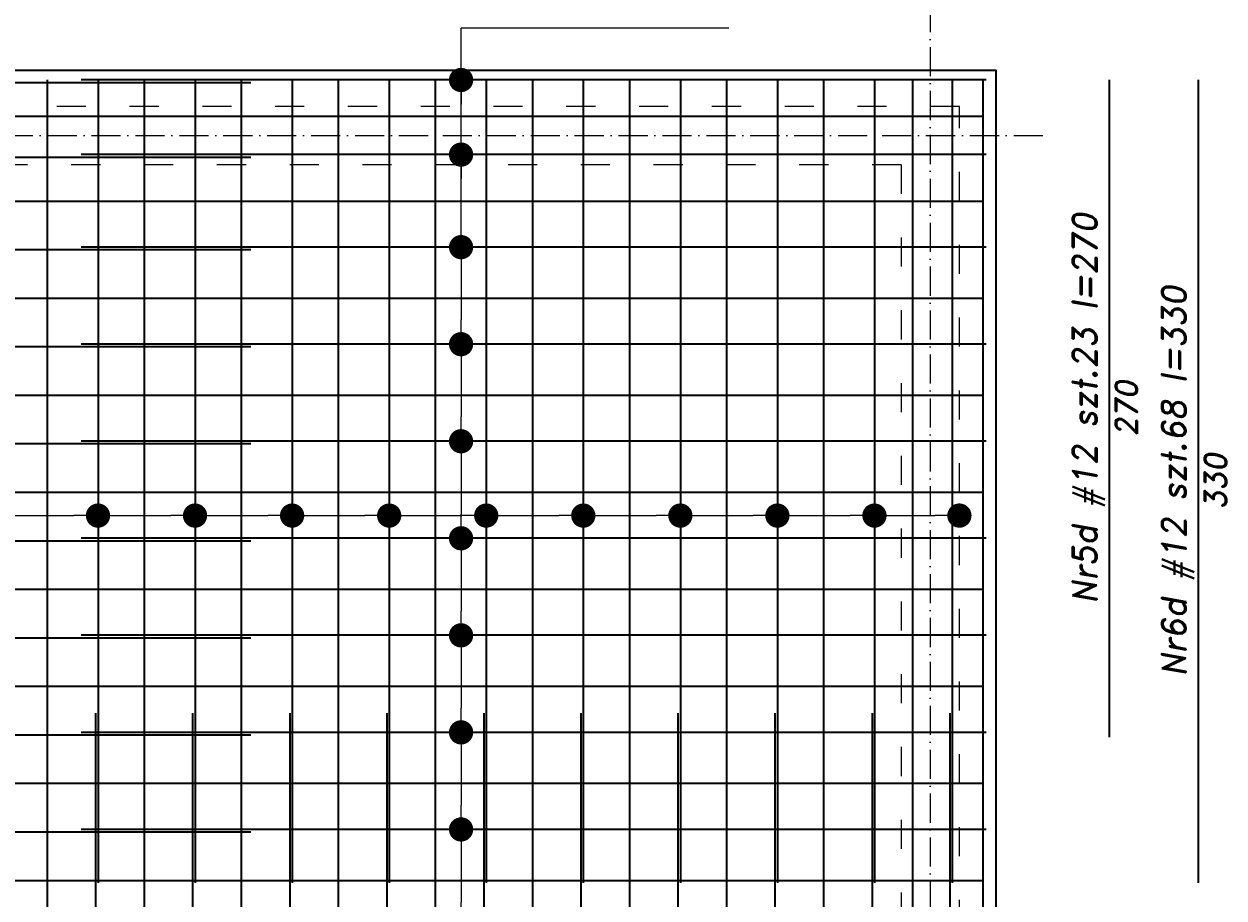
# Model space of a CAD drawing. Header units: millimetres. Extents: x 300938 to 312016, y 11971 to 20881.
# Tile 163 of 239: x 308037 to 308531, y 19265 to 19625. Entities that reach past the tile are written whole.
import ezdxf

# ---------------------------------------------------------------- set-up
doc = ezdxf.new("R2010")
doc.units = ezdxf.units.MM
doc.linetypes.add('ACAD_ISO03W100', pattern=[30, 12, -18])
doc.linetypes.add('ACAD_ISO10W100', pattern=[18, 12, -3, 0, -3])
for name, color, linetype, lineweight in [('konstrukcja', 3, 'Continuous', 35), ('konstrukcja wymiary', 1, 'Continuous', 13), ('opisy', 2, 'Continuous', 18), ('osie', 5, 'ACAD_ISO10W100', 13), ('zbrojenie płyty', 141, 'Continuous', 35)]:
    doc.layers.add(name, color=color, linetype=linetype, lineweight=lineweight)
doc.layers.add('przerywane', color=6, linetype='ACAD_ISO03W100')
doc.styles.add('KONSTRUKCJA', font='romand.shx', dxfattribs={"oblique": 10})
doc.styles.get("Standard").update_dxf_attribs({"font": 'romand.shx', "oblique": 10})
doc.dimstyles.new('150', dxfattribs={"dimtxt": 10, "dimasz": 7, "dimexe": 1.25, "dimexo": 0.625, "dimgap": 3, "dimtad": 1, "dimdec": 0, "dimrnd": 0.5, "dimtxsty": 'KONSTRUKCJA', "dimblk": 'ARCHTICK', "dimcen": 2.5, "dimadec": 0, "dimazin": 0, "dimtfac": 1, "dimtdec": 0, "dimtix": 1, "dimtmove": 0, "dimatfit": 3, "dimfxl": 4, "dimfxlon": 1, "dimarcsym": 0})
doc.dimstyles.new('kropki', dxfattribs={"dimtxt": 0.001, "dimasz": 10, "dimexe": 1.25, "dimexo": 0.625, "dimgap": 1, "dimtad": 1, "dimtxsty": 'Standard', "dimblk": 'DOT', "dimcen": 2.5, "dimadec": 0, "dimazin": 0, "dimtfac": 1, "dimtmove": 0, "dimatfit": 3, "dimfxl": 1, "dimfxlon": 1, "dimarcsym": 0})

# ---------------------------------------------------------------- blocks, each defined once
blk = doc.blocks.new('_ArchTick')
at = {"color": 0, "linetype": 'ByBlock', "lineweight": 13, "const_width": 0.15}
blk.add_lwpolyline([(-0.5, -0.5), (0.5, 0.5)], dxfattribs=at)
blk = doc.blocks.new('*D370')
at = {"layer": 'Defpoints', "color": 0, "transparency": 16777216}
for p in [(307990.44, 19685.58), (307990.44, 19591.22), (308410.44, 19591.22)]:
    blk.add_point(p, dxfattribs=at)
at = {"layer": 'konstrukcja wymiary', "color": 0, "lineweight": -2, "transparency": 16777216}
for p, q in [((307990.44, 19681.58), (307990.44, 19686.83)), ((308410.44, 19685.58), (307990.44, 19685.58)), ((308410.44, 19681.58), (308410.44, 19686.83))]:
    blk.add_line(p, q, dxfattribs=at)
at = {"layer": 'konstrukcja wymiary', "color": 0, "lineweight": -2, "transparency": 16777216, "xscale": 7, "yscale": 7, "zscale": 7, "rotation": 180}
blk.add_blockref('_ArchTick', (307990.44, 19685.58), dxfattribs=at)
at = {"layer": 'konstrukcja wymiary', "color": 0, "lineweight": -2, "transparency": 16777216, "xscale": 7, "yscale": 7, "zscale": 7}
blk.add_blockref('_ArchTick', (308410.44, 19685.58), dxfattribs=at)
at = {"layer": 'konstrukcja wymiary', "color": 0, "transparency": 16777216, "insert": (308200.44, 19693.58), "char_height": 10, "attachment_point": 5, "style": 'KONSTRUKCJA'}
blk.add_mtext('420', dxfattribs=at)
blk = doc.blocks.new('*D376')
at = {"layer": 'Defpoints', "color": 0, "transparency": 16777216}
for p in [(308437.44, 19715.58), (306623.44, 19606.22), (308437.44, 19606.22)]:
    blk.add_point(p, dxfattribs=at)
at = {"layer": 'konstrukcja wymiary', "color": 0, "lineweight": -2, "transparency": 16777216}
for p, q in [((306623.44, 19711.58), (306623.44, 19716.83)), ((306623.44, 19715.58), (308437.44, 19715.58)), ((308437.44, 19711.58), (308437.44, 19716.83))]:
    blk.add_line(p, q, dxfattribs=at)
at = {"layer": 'konstrukcja wymiary', "color": 0, "lineweight": -2, "transparency": 16777216, "xscale": 7, "yscale": 7, "zscale": 7, "rotation": 180}
blk.add_blockref('_ArchTick', (306623.44, 19715.58), dxfattribs=at)
at = {"layer": 'konstrukcja wymiary', "color": 0, "lineweight": -2, "transparency": 16777216, "xscale": 7, "yscale": 7, "zscale": 7}
blk.add_blockref('_ArchTick', (308437.44, 19715.58), dxfattribs=at)
at = {"layer": 'konstrukcja wymiary', "color": 0, "transparency": 16777216, "insert": (307530.44, 19723.58), "char_height": 10, "attachment_point": 5, "style": 'KONSTRUKCJA'}
blk.add_mtext('1814', dxfattribs=at)
blk = doc.blocks.new('_Dot')
at = {"color": 0, "linetype": 'ByBlock', "lineweight": -2}
blk.add_line((-0.5, 0), (-1, 0), dxfattribs=at)
at = {"color": 0, "linetype": 'ByBlock', "const_width": 0.5}
blk.add_lwpolyline([(-0.25, 0, 1), (0.25, 0, 1)], format="xyb", close=True, dxfattribs=at)
blk = doc.blocks.new('*D407')
at = {"layer": 'Defpoints', "color": 0, "transparency": 16777216}
for p in [(308206.44, 19533.24), (308206.44, 19493.24), (308217.07, 19493.24)]:
    blk.add_point(p, dxfattribs=at)
at = {"layer": 'konstrukcja wymiary', "color": 0, "lineweight": -2, "transparency": 16777216}
for p, q in [((308216.07, 19533.24), (308218.32, 19533.24)), ((308217.07, 19523.24), (308217.07, 19503.24)), ((308216.07, 19493.24), (308218.32, 19493.24))]:
    blk.add_line(p, q, dxfattribs=at)
at = {"layer": 'konstrukcja wymiary', "color": 0, "lineweight": -2, "transparency": 16777216, "xscale": 10, "yscale": 10, "zscale": 10}
for p, rotation in [((308217.07, 19533.24), 90), ((308217.07, 19493.24), 270)]:
    blk.add_blockref('_Dot', p, dxfattribs=dict(at, rotation=rotation))
at = {"layer": 'konstrukcja wymiary', "color": 0, "transparency": 16777216, "insert": (308216.07, 19513.24), "char_height": 0.001, "attachment_point": 5, "rotation": 90}
blk.add_mtext('40', dxfattribs=at)
blk = doc.blocks.new('*D408')
at = {"layer": 'Defpoints', "color": 0, "transparency": 16777216}
for p in [(308206.44, 19493.24), (308206.44, 19453.24), (308217.07, 19453.24)]:
    blk.add_point(p, dxfattribs=at)
at = {"layer": 'konstrukcja wymiary', "color": 0, "lineweight": -2, "transparency": 16777216}
for p, q in [((308216.07, 19493.24), (308218.32, 19493.24)), ((308217.07, 19483.24), (308217.07, 19463.24)), ((308216.07, 19453.24), (308218.32, 19453.24))]:
    blk.add_line(p, q, dxfattribs=at)
at = {"layer": 'konstrukcja wymiary', "color": 0, "lineweight": -2, "transparency": 16777216, "xscale": 10, "yscale": 10, "zscale": 10}
for p, rotation in [((308217.07, 19493.24), 90), ((308217.07, 19453.24), 270)]:
    blk.add_blockref('_Dot', p, dxfattribs=dict(at, rotation=rotation))
at = {"layer": 'konstrukcja wymiary', "color": 0, "transparency": 16777216, "insert": (308216.07, 19473.24), "char_height": 0.001, "attachment_point": 5, "rotation": 90}
blk.add_mtext('40', dxfattribs=at)
blk = doc.blocks.new('*D409')
at = {"layer": 'Defpoints', "color": 0, "transparency": 16777216}
for p in [(308206.44, 19453.24), (308206.44, 19413.24), (308217.07, 19413.24)]:
    blk.add_point(p, dxfattribs=at)
at = {"layer": 'konstrukcja wymiary', "color": 0, "lineweight": -2, "transparency": 16777216}
for p, q in [((308216.07, 19453.24), (308218.32, 19453.24)), ((308217.07, 19443.24), (308217.07, 19423.24)), ((308216.07, 19413.24), (308218.32, 19413.24))]:
    blk.add_line(p, q, dxfattribs=at)
at = {"layer": 'konstrukcja wymiary', "color": 0, "lineweight": -2, "transparency": 16777216, "xscale": 10, "yscale": 10, "zscale": 10}
for p, rotation in [((308217.07, 19453.24), 90), ((308217.07, 19413.24), 270)]:
    blk.add_blockref('_Dot', p, dxfattribs=dict(at, rotation=rotation))
at = {"layer": 'konstrukcja wymiary', "color": 0, "transparency": 16777216, "insert": (308216.07, 19433.24), "char_height": 0.001, "attachment_point": 5, "rotation": 90}
blk.add_mtext('40', dxfattribs=at)
blk = doc.blocks.new('*D410')
at = {"layer": 'Defpoints', "color": 0, "transparency": 16777216}
for p in [(308206.44, 19413.24), (308206.44, 19373.24), (308217.07, 19373.24)]:
    blk.add_point(p, dxfattribs=at)
at = {"layer": 'konstrukcja wymiary', "color": 0, "lineweight": -2, "transparency": 16777216}
for p, q in [((308216.07, 19413.24), (308218.32, 19413.24)), ((308217.07, 19403.24), (308217.07, 19383.24)), ((308216.07, 19373.24), (308218.32, 19373.24))]:
    blk.add_line(p, q, dxfattribs=at)
at = {"layer": 'konstrukcja wymiary', "color": 0, "lineweight": -2, "transparency": 16777216, "xscale": 10, "yscale": 10, "zscale": 10}
for p, rotation in [((308217.07, 19413.24), 90), ((308217.07, 19373.24), 270)]:
    blk.add_blockref('_Dot', p, dxfattribs=dict(at, rotation=rotation))
at = {"layer": 'konstrukcja wymiary', "color": 0, "transparency": 16777216, "insert": (308216.07, 19393.24), "char_height": 0.001, "attachment_point": 5, "rotation": 90}
blk.add_mtext('40', dxfattribs=at)
blk = doc.blocks.new('*D411')
at = {"layer": 'Defpoints', "color": 0, "transparency": 16777216}
for p in [(308206.44, 19373.24), (308206.44, 19333.24), (308217.07, 19333.24)]:
    blk.add_point(p, dxfattribs=at)
at = {"layer": 'konstrukcja wymiary', "color": 0, "lineweight": -2, "transparency": 16777216}
for p, q in [((308216.07, 19373.24), (308218.32, 19373.24)), ((308217.07, 19363.24), (308217.07, 19343.24)), ((308216.07, 19333.24), (308218.32, 19333.24))]:
    blk.add_line(p, q, dxfattribs=at)
at = {"layer": 'konstrukcja wymiary', "color": 0, "lineweight": -2, "transparency": 16777216, "xscale": 10, "yscale": 10, "zscale": 10}
for p, rotation in [((308217.07, 19373.24), 90), ((308217.07, 19333.24), 270)]:
    blk.add_blockref('_Dot', p, dxfattribs=dict(at, rotation=rotation))
at = {"layer": 'konstrukcja wymiary', "color": 0, "transparency": 16777216, "insert": (308216.07, 19353.24), "char_height": 0.001, "attachment_point": 5, "rotation": 90}
blk.add_mtext('40', dxfattribs=at)
blk = doc.blocks.new('*D412')
at = {"layer": 'Defpoints', "color": 0, "transparency": 16777216}
for p in [(308206.44, 19333.24), (308206.44, 19293.24), (308217.07, 19293.24)]:
    blk.add_point(p, dxfattribs=at)
at = {"layer": 'konstrukcja wymiary', "color": 0, "lineweight": -2, "transparency": 16777216}
for p, q in [((308216.07, 19333.24), (308218.32, 19333.24)), ((308217.07, 19323.24), (308217.07, 19303.24)), ((308216.07, 19293.24), (308218.32, 19293.24))]:
    blk.add_line(p, q, dxfattribs=at)
at = {"layer": 'konstrukcja wymiary', "color": 0, "lineweight": -2, "transparency": 16777216, "xscale": 10, "yscale": 10, "zscale": 10}
for p, rotation in [((308217.07, 19333.24), 90), ((308217.07, 19293.24), 270)]:
    blk.add_blockref('_Dot', p, dxfattribs=dict(at, rotation=rotation))
at = {"layer": 'konstrukcja wymiary', "color": 0, "transparency": 16777216, "insert": (308216.07, 19313.24), "char_height": 0.001, "attachment_point": 5, "rotation": 90}
blk.add_mtext('40', dxfattribs=at)
blk = doc.blocks.new('*D413')
at = {"layer": 'Defpoints', "color": 0, "transparency": 16777216}
for p in [(308206.44, 19293.24), (308206.44, 19253.24), (308217.07, 19253.24)]:
    blk.add_point(p, dxfattribs=at)
at = {"layer": 'konstrukcja wymiary', "color": 0, "lineweight": -2, "transparency": 16777216}
for p, q in [((308216.07, 19293.24), (308218.32, 19293.24)), ((308217.07, 19283.24), (308217.07, 19263.24)), ((308216.07, 19253.24), (308218.32, 19253.24))]:
    blk.add_line(p, q, dxfattribs=at)
at = {"layer": 'konstrukcja wymiary', "color": 0, "lineweight": -2, "transparency": 16777216, "xscale": 10, "yscale": 10, "zscale": 10}
for p, rotation in [((308217.07, 19293.24), 90), ((308217.07, 19253.24), 270)]:
    blk.add_blockref('_Dot', p, dxfattribs=dict(at, rotation=rotation))
at = {"layer": 'konstrukcja wymiary', "color": 0, "transparency": 16777216, "insert": (308216.07, 19273.24), "char_height": 0.001, "attachment_point": 5, "rotation": 90}
blk.add_mtext('40', dxfattribs=at)
blk = doc.blocks.new('*D435')
at = {"layer": 'Defpoints', "color": 0, "transparency": 16777216}
for p in [(308206.44, 19571.38), (308217.07, 19571.38), (308206.44, 19533.24)]:
    blk.add_point(p, dxfattribs=at)
at = {"layer": 'konstrukcja wymiary', "color": 0, "lineweight": -2, "transparency": 16777216}
for p, q in [((308216.07, 19571.38), (308218.32, 19571.38)), ((308217.07, 19543.24), (308217.07, 19561.38)), ((308216.07, 19533.24), (308218.32, 19533.24))]:
    blk.add_line(p, q, dxfattribs=at)
at = {"layer": 'konstrukcja wymiary', "color": 0, "lineweight": -2, "transparency": 16777216, "xscale": 10, "yscale": 10, "zscale": 10}
for p, rotation in [((308217.07, 19571.38), 90), ((308217.07, 19533.24), 270)]:
    blk.add_blockref('_Dot', p, dxfattribs=dict(at, rotation=rotation))
at = {"layer": 'konstrukcja wymiary', "color": 0, "transparency": 16777216, "insert": (308216.07, 19552.31), "char_height": 0.001, "attachment_point": 5, "rotation": 90}
blk.add_mtext('38,13', dxfattribs=at)
blk = doc.blocks.new('*D436')
at = {"layer": 'Defpoints', "color": 0, "transparency": 16777216}
for p in [(308206.44, 19602.14), (308217.07, 19602.14), (308206.44, 19571.38)]:
    blk.add_point(p, dxfattribs=at)
at = {"layer": 'konstrukcja wymiary', "color": 0, "lineweight": -2, "transparency": 16777216}
for p, q in [((308216.07, 19602.14), (308218.32, 19602.14)), ((308217.07, 19581.38), (308217.07, 19592.14)), ((308216.07, 19571.38), (308218.32, 19571.38))]:
    blk.add_line(p, q, dxfattribs=at)
at = {"layer": 'konstrukcja wymiary', "color": 0, "lineweight": -2, "transparency": 16777216, "xscale": 10, "yscale": 10, "zscale": 10}
for p, rotation in [((308217.07, 19602.14), 90), ((308217.07, 19571.38), 270)]:
    blk.add_blockref('_Dot', p, dxfattribs=dict(at, rotation=rotation))
at = {"layer": 'konstrukcja wymiary', "color": 0, "transparency": 16777216, "insert": (308216.07, 19586.76), "char_height": 0.001, "attachment_point": 5, "rotation": 90}
blk.add_mtext('30,77', dxfattribs=at)
blk = doc.blocks.new('*D557')
at = {"layer": 'Defpoints', "color": 0, "transparency": 16777216}
for p in [(308067.44, 19422.6), (308027.44, 19412.24), (308067.44, 19412.24)]:
    blk.add_point(p, dxfattribs=at)
at = {"layer": 'konstrukcja wymiary', "color": 0, "lineweight": -2, "transparency": 16777216}
for p, q in [((308027.44, 19421.6), (308027.44, 19423.85)), ((308037.44, 19422.6), (308057.44, 19422.6)), ((308067.44, 19421.6), (308067.44, 19423.85))]:
    blk.add_line(p, q, dxfattribs=at)
at = {"layer": 'konstrukcja wymiary', "color": 0, "lineweight": -2, "transparency": 16777216, "xscale": 10, "yscale": 10, "zscale": 10, "rotation": 180}
blk.add_blockref('_Dot', (308027.44, 19422.6), dxfattribs=at)
at = {"layer": 'konstrukcja wymiary', "color": 0, "lineweight": -2, "transparency": 16777216, "xscale": 10, "yscale": 10, "zscale": 10}
blk.add_blockref('_Dot', (308067.44, 19422.6), dxfattribs=at)
at = {"layer": 'konstrukcja wymiary', "color": 0, "transparency": 16777216, "insert": (308047.44, 19423.61), "char_height": 0.001, "attachment_point": 5}
blk.add_mtext('40', dxfattribs=at)
blk = doc.blocks.new('*D558')
at = {"layer": 'Defpoints', "color": 0, "transparency": 16777216}
for p in [(308107.44, 19422.6), (308067.44, 19412.24), (308107.44, 19412.24)]:
    blk.add_point(p, dxfattribs=at)
at = {"layer": 'konstrukcja wymiary', "color": 0, "lineweight": -2, "transparency": 16777216}
for p, q in [((308067.44, 19421.6), (308067.44, 19423.85)), ((308077.44, 19422.6), (308097.44, 19422.6)), ((308107.44, 19421.6), (308107.44, 19423.85))]:
    blk.add_line(p, q, dxfattribs=at)
at = {"layer": 'konstrukcja wymiary', "color": 0, "lineweight": -2, "transparency": 16777216, "xscale": 10, "yscale": 10, "zscale": 10, "rotation": 180}
blk.add_blockref('_Dot', (308067.44, 19422.6), dxfattribs=at)
at = {"layer": 'konstrukcja wymiary', "color": 0, "lineweight": -2, "transparency": 16777216, "xscale": 10, "yscale": 10, "zscale": 10}
blk.add_blockref('_Dot', (308107.44, 19422.6), dxfattribs=at)
at = {"layer": 'konstrukcja wymiary', "color": 0, "transparency": 16777216, "insert": (308087.44, 19423.61), "char_height": 0.001, "attachment_point": 5}
blk.add_mtext('40', dxfattribs=at)
blk = doc.blocks.new('*D559')
at = {"layer": 'Defpoints', "color": 0, "transparency": 16777216}
for p in [(308147.44, 19422.6), (308107.44, 19412.24), (308147.44, 19413.24)]:
    blk.add_point(p, dxfattribs=at)
at = {"layer": 'konstrukcja wymiary', "color": 0, "lineweight": -2, "transparency": 16777216}
for p, q in [((308107.44, 19421.6), (308107.44, 19423.85)), ((308117.44, 19422.6), (308137.44, 19422.6)), ((308147.44, 19421.6), (308147.44, 19423.85))]:
    blk.add_line(p, q, dxfattribs=at)
at = {"layer": 'konstrukcja wymiary', "color": 0, "lineweight": -2, "transparency": 16777216, "xscale": 10, "yscale": 10, "zscale": 10, "rotation": 180}
blk.add_blockref('_Dot', (308107.44, 19422.6), dxfattribs=at)
at = {"layer": 'konstrukcja wymiary', "color": 0, "lineweight": -2, "transparency": 16777216, "xscale": 10, "yscale": 10, "zscale": 10}
blk.add_blockref('_Dot', (308147.44, 19422.6), dxfattribs=at)
at = {"layer": 'konstrukcja wymiary', "color": 0, "transparency": 16777216, "insert": (308127.44, 19423.61), "char_height": 0.001, "attachment_point": 5}
blk.add_mtext('40', dxfattribs=at)
blk = doc.blocks.new('*D560')
at = {"layer": 'Defpoints', "color": 0, "transparency": 16777216}
for p in [(308187.44, 19422.6), (308147.44, 19413.24), (308187.44, 19413.24)]:
    blk.add_point(p, dxfattribs=at)
at = {"layer": 'konstrukcja wymiary', "color": 0, "lineweight": -2, "transparency": 16777216}
for p, q in [((308147.44, 19421.6), (308147.44, 19423.85)), ((308157.44, 19422.6), (308177.44, 19422.6)), ((308187.44, 19421.6), (308187.44, 19423.85))]:
    blk.add_line(p, q, dxfattribs=at)
at = {"layer": 'konstrukcja wymiary', "color": 0, "lineweight": -2, "transparency": 16777216, "xscale": 10, "yscale": 10, "zscale": 10, "rotation": 180}
blk.add_blockref('_Dot', (308147.44, 19422.6), dxfattribs=at)
at = {"layer": 'konstrukcja wymiary', "color": 0, "lineweight": -2, "transparency": 16777216, "xscale": 10, "yscale": 10, "zscale": 10}
blk.add_blockref('_Dot', (308187.44, 19422.6), dxfattribs=at)
at = {"layer": 'konstrukcja wymiary', "color": 0, "transparency": 16777216, "insert": (308167.44, 19423.61), "char_height": 0.001, "attachment_point": 5}
blk.add_mtext('40', dxfattribs=at)
blk = doc.blocks.new('*D561')
at = {"layer": 'Defpoints', "color": 0, "transparency": 16777216}
for p in [(308227.44, 19422.6), (308187.44, 19413.24), (308227.44, 19413.24)]:
    blk.add_point(p, dxfattribs=at)
at = {"layer": 'konstrukcja wymiary', "color": 0, "lineweight": -2, "transparency": 16777216}
for p, q in [((308187.44, 19421.6), (308187.44, 19423.85)), ((308197.44, 19422.6), (308217.44, 19422.6)), ((308227.44, 19421.6), (308227.44, 19423.85))]:
    blk.add_line(p, q, dxfattribs=at)
at = {"layer": 'konstrukcja wymiary', "color": 0, "lineweight": -2, "transparency": 16777216, "xscale": 10, "yscale": 10, "zscale": 10, "rotation": 180}
blk.add_blockref('_Dot', (308187.44, 19422.6), dxfattribs=at)
at = {"layer": 'konstrukcja wymiary', "color": 0, "lineweight": -2, "transparency": 16777216, "xscale": 10, "yscale": 10, "zscale": 10}
blk.add_blockref('_Dot', (308227.44, 19422.6), dxfattribs=at)
at = {"layer": 'konstrukcja wymiary', "color": 0, "transparency": 16777216, "insert": (308207.44, 19423.61), "char_height": 0.001, "attachment_point": 5}
blk.add_mtext('40', dxfattribs=at)
blk = doc.blocks.new('*D562')
at = {"layer": 'Defpoints', "color": 0, "transparency": 16777216}
for p in [(308267.44, 19422.6), (308227.44, 19413.24), (308267.44, 19413.24)]:
    blk.add_point(p, dxfattribs=at)
at = {"layer": 'konstrukcja wymiary', "color": 0, "lineweight": -2, "transparency": 16777216}
for p, q in [((308227.44, 19421.6), (308227.44, 19423.85)), ((308237.44, 19422.6), (308257.44, 19422.6)), ((308267.44, 19421.6), (308267.44, 19423.85))]:
    blk.add_line(p, q, dxfattribs=at)
at = {"layer": 'konstrukcja wymiary', "color": 0, "lineweight": -2, "transparency": 16777216, "xscale": 10, "yscale": 10, "zscale": 10, "rotation": 180}
blk.add_blockref('_Dot', (308227.44, 19422.6), dxfattribs=at)
at = {"layer": 'konstrukcja wymiary', "color": 0, "lineweight": -2, "transparency": 16777216, "xscale": 10, "yscale": 10, "zscale": 10}
blk.add_blockref('_Dot', (308267.44, 19422.6), dxfattribs=at)
at = {"layer": 'konstrukcja wymiary', "color": 0, "transparency": 16777216, "insert": (308247.44, 19423.61), "char_height": 0.001, "attachment_point": 5}
blk.add_mtext('40', dxfattribs=at)
blk = doc.blocks.new('*D563')
at = {"layer": 'Defpoints', "color": 0, "transparency": 16777216}
for p in [(308307.44, 19422.6), (308267.44, 19413.24), (308307.44, 19413.24)]:
    blk.add_point(p, dxfattribs=at)
at = {"layer": 'konstrukcja wymiary', "color": 0, "lineweight": -2, "transparency": 16777216}
for p, q in [((308267.44, 19421.6), (308267.44, 19423.85)), ((308277.44, 19422.6), (308297.44, 19422.6)), ((308307.44, 19421.6), (308307.44, 19423.85))]:
    blk.add_line(p, q, dxfattribs=at)
at = {"layer": 'konstrukcja wymiary', "color": 0, "lineweight": -2, "transparency": 16777216, "xscale": 10, "yscale": 10, "zscale": 10, "rotation": 180}
blk.add_blockref('_Dot', (308267.44, 19422.6), dxfattribs=at)
at = {"layer": 'konstrukcja wymiary', "color": 0, "lineweight": -2, "transparency": 16777216, "xscale": 10, "yscale": 10, "zscale": 10}
blk.add_blockref('_Dot', (308307.44, 19422.6), dxfattribs=at)
at = {"layer": 'konstrukcja wymiary', "color": 0, "transparency": 16777216, "insert": (308287.44, 19423.61), "char_height": 0.001, "attachment_point": 5}
blk.add_mtext('40', dxfattribs=at)
blk = doc.blocks.new('*D564')
at = {"layer": 'Defpoints', "color": 0, "transparency": 16777216}
for p in [(308347.44, 19422.6), (308307.44, 19413.24), (308347.44, 19413.24)]:
    blk.add_point(p, dxfattribs=at)
at = {"layer": 'konstrukcja wymiary', "color": 0, "lineweight": -2, "transparency": 16777216}
for p, q in [((308307.44, 19421.6), (308307.44, 19423.85)), ((308317.44, 19422.6), (308337.44, 19422.6)), ((308347.44, 19421.6), (308347.44, 19423.85))]:
    blk.add_line(p, q, dxfattribs=at)
at = {"layer": 'konstrukcja wymiary', "color": 0, "lineweight": -2, "transparency": 16777216, "xscale": 10, "yscale": 10, "zscale": 10, "rotation": 180}
blk.add_blockref('_Dot', (308307.44, 19422.6), dxfattribs=at)
at = {"layer": 'konstrukcja wymiary', "color": 0, "lineweight": -2, "transparency": 16777216, "xscale": 10, "yscale": 10, "zscale": 10}
blk.add_blockref('_Dot', (308347.44, 19422.6), dxfattribs=at)
at = {"layer": 'konstrukcja wymiary', "color": 0, "transparency": 16777216, "insert": (308327.44, 19423.61), "char_height": 0.001, "attachment_point": 5}
blk.add_mtext('40', dxfattribs=at)
blk = doc.blocks.new('*D565')
at = {"layer": 'Defpoints', "color": 0, "transparency": 16777216}
for p in [(308387.44, 19422.6), (308347.44, 19413.24), (308387.44, 19413.24)]:
    blk.add_point(p, dxfattribs=at)
at = {"layer": 'konstrukcja wymiary', "color": 0, "lineweight": -2, "transparency": 16777216}
for p, q in [((308347.44, 19421.6), (308347.44, 19423.85)), ((308357.44, 19422.6), (308377.44, 19422.6)), ((308387.44, 19421.6), (308387.44, 19423.85))]:
    blk.add_line(p, q, dxfattribs=at)
at = {"layer": 'konstrukcja wymiary', "color": 0, "lineweight": -2, "transparency": 16777216, "xscale": 10, "yscale": 10, "zscale": 10, "rotation": 180}
blk.add_blockref('_Dot', (308347.44, 19422.6), dxfattribs=at)
at = {"layer": 'konstrukcja wymiary', "color": 0, "lineweight": -2, "transparency": 16777216, "xscale": 10, "yscale": 10, "zscale": 10}
blk.add_blockref('_Dot', (308387.44, 19422.6), dxfattribs=at)
at = {"layer": 'konstrukcja wymiary', "color": 0, "transparency": 16777216, "insert": (308367.44, 19423.61), "char_height": 0.001, "attachment_point": 5}
blk.add_mtext('40', dxfattribs=at)
blk = doc.blocks.new('*D566')
at = {"layer": 'Defpoints', "color": 0, "transparency": 16777216}
for p in [(308422.44, 19422.6), (308387.44, 19413.24), (308422.44, 19413.24)]:
    blk.add_point(p, dxfattribs=at)
at = {"layer": 'konstrukcja wymiary', "color": 0, "lineweight": -2, "transparency": 16777216}
for p, q in [((308387.44, 19421.6), (308387.44, 19423.85)), ((308397.44, 19422.6), (308412.44, 19422.6)), ((308422.44, 19421.6), (308422.44, 19423.85))]:
    blk.add_line(p, q, dxfattribs=at)
at = {"layer": 'konstrukcja wymiary', "color": 0, "lineweight": -2, "transparency": 16777216, "xscale": 10, "yscale": 10, "zscale": 10, "rotation": 180}
blk.add_blockref('_Dot', (308387.44, 19422.6), dxfattribs=at)
at = {"layer": 'konstrukcja wymiary', "color": 0, "lineweight": -2, "transparency": 16777216, "xscale": 10, "yscale": 10, "zscale": 10}
blk.add_blockref('_Dot', (308422.44, 19422.6), dxfattribs=at)
at = {"layer": 'konstrukcja wymiary', "color": 0, "transparency": 16777216, "insert": (308404.94, 19423.61), "char_height": 0.001, "attachment_point": 5}
blk.add_mtext('35', dxfattribs=at)

msp = doc.modelspace()

# ---------------------------------------------------------------- linework, layer by layer
at = {"layer": 'konstrukcja'}
msp.add_lwpolyline([(307297.44, 18337.224), (306623.44, 18337.224), (306623.44, 19606.224), (308437.44, 19606.224), (308437.44, 18337.224), (307763.44, 18337.224)], dxfattribs=at)
at = {"layer": 'konstrukcja wymiary'}
for p in [(308217.071, 19557.948), (308327.403, 19623.437)]:
    msp.add_line(p, (308217.071, 19623.437), dxfattribs=at)
at = {"layer": 'osie'}
for p, q in [((308410.44, 19760.509), (308410.44, 18286.332)), ((306435.771, 19579.224), (308458.51, 19579.224))]:
    msp.add_line(p, q, dxfattribs=at)
at = {"layer": 'przerywane'}
for p, q in [((308422.44, 19591.224), (306638.44, 19591.224)), ((308422.44, 18352.224), (308422.44, 19591.224)), ((308398.44, 19567.224), (308002.44, 19567.224)), ((308398.44, 19567.224), (308398.44, 19011.224))]:
    msp.add_line(p, q, dxfattribs=at)
at = {"layer": 'zbrojenie płyty'}
for p, q in [((306930.44, 19601.143), (308130.44, 19601.143)), ((308046.44, 19602.224), (308046.44, 18602.224)), ((308433.44, 19602.143), (308060.44, 19602.143)), ((308067.44, 19602.224), (308067.44, 19271.224)), ((308086.44, 19602.224), (308086.44, 18602.224)), ((308107.44, 19602.224), (308107.44, 19271.224)), ((308126.44, 19602.224), (308126.44, 18602.224)), ((308147.44, 19602.224), (308147.44, 19271.224)), ((308166.44, 19602.224), (308166.44, 18602.224)), ((308187.44, 19602.224), (308187.44, 19271.224)), ((308206.44, 19602.224), (308206.44, 18602.224)), ((308227.44, 19602.224), (308227.44, 19271.224)), ((308246.44, 19602.224), (308246.44, 18602.224)), ((308267.44, 19602.224), (308267.44, 19271.224)), ((308286.44, 19602.224), (308286.44, 18602.224)), ((308307.44, 19602.224), (308307.44, 19271.224)), ((308326.44, 19602.224), (308326.44, 18602.224)), ((308347.44, 19602.224), (308347.44, 19271.224)), ((308366.44, 19602.224), (308366.44, 18602.224)), ((308387.44, 19602.224), (308387.44, 19271.224)), ((308403.132, 19602.224), (308403.132, 18602.224)), ((308419.517, 19602.224), (308419.517, 19271.224)), ((308432.132, 19602.224), (308432.132, 18602.224)), ((308484.134, 19602.224), (308484.134, 19331.224)), ((308520.885, 19602.224), (308520.885, 19271.224)), ((307232.132, 19587.243), (308432.132, 19587.243)), ((306930.44, 19570.377), (308130.44, 19570.377)), ((308433.44, 19571.377), (308060.44, 19571.377)), ((307232.132, 19552.243), (308432.132, 19552.243)), ((306930.44, 19532.243), (308130.44, 19532.243)), ((308433.44, 19533.243), (308060.44, 19533.243)), ((307232.132, 19512.243), (308432.132, 19512.243)), ((306930.44, 19492.243), (308130.44, 19492.243)), ((308433.44, 19493.243), (308060.44, 19493.243)), ((307232.132, 19472.243), (308432.132, 19472.243)), ((306930.44, 19452.243), (308130.44, 19452.243)), ((308433.44, 19453.243), (308060.44, 19453.243)), ((307232.132, 19432.243), (308432.132, 19432.243)), ((306930.44, 19412.243), (308130.44, 19412.243)), ((308433.44, 19413.243), (308060.44, 19413.243)), ((307232.132, 19392.243), (308432.132, 19392.243)), ((306930.44, 19372.243), (308130.44, 19372.243)), ((308433.44, 19373.243), (308060.44, 19373.243)), ((307232.132, 19352.243), (308432.132, 19352.243)), ((308066.44, 19341.224), (308066.44, 18341.224)), ((308106.44, 19341.224), (308106.44, 18341.224)), ((308146.44, 19341.224), (308146.44, 18341.224)), ((308186.44, 19341.224), (308186.44, 18341.224)), ((308226.44, 19341.224), (308226.44, 18341.224)), ((308266.44, 19341.224), (308266.44, 18341.224)), ((308306.44, 19341.224), (308306.44, 18341.224)), ((308346.44, 19341.224), (308346.44, 18341.224)), ((308386.44, 19341.224), (308386.44, 18341.224)), ((308418.517, 19341.224), (308418.517, 18341.224)), ((306930.44, 19332.243), (308130.44, 19332.243)), ((308433.44, 19333.243), (308060.44, 19333.243)), ((307232.132, 19312.243), (308432.132, 19312.243)), ((308433.44, 19293.243), (308060.44, 19293.243)), ((306930.44, 19292.243), (308130.44, 19292.243)), ((307232.132, 19272.243), (308432.132, 19272.243))]:
    msp.add_line(p, q, dxfattribs=at)

# ---------------------------------------------------------------- texts
at = {"layer": 'opisy', "width": 253.11941, "attachment_point": 5, "rotation": 90}
for s, insert, char_height in [('Nr5d #12 szt.23 l=270', (308475.732, 19466.724), 9.99999), ('Nr6d #12 szt.68 l=330', (308512.484, 19436.724), 9.99999), ('270', (308491.246, 19466.724), 9), ('330', (308527.998, 19436.724), 9)]:
    msp.add_mtext(s, dxfattribs=dict(at, insert=insert, char_height=char_height))

# ---------------------------------------------------------------- dimensions: what is measured, and where the dimension line sits
at = {"layer": 'konstrukcja wymiary'}
for base, p1, p2, dimstyle, picture, middle in [((308437.44, 19715.584), (306623.44, 19606.224), (308437.44, 19606.224), '150', '*D376', (307530.44, 19723.584)), ((308067.44, 19422.605), (308027.44, 19412.243), (308067.44, 19412.243), 'kropki', '*D557', (308047.44, 19423.605)), ((308107.44, 19422.605), (308067.44, 19412.243), (308107.44, 19412.243), 'kropki', '*D558', (308087.44, 19423.605)), ((308147.44, 19422.605), (308107.44, 19412.243), (308147.44, 19413.243), 'kropki', '*D559', (308127.44, 19423.605)), ((308187.44, 19422.605), (308147.44, 19413.243), (308187.44, 19413.243), 'kropki', '*D560', (308167.44, 19423.605)), ((308227.44, 19422.605), (308187.44, 19413.243), (308227.44, 19413.243), 'kropki', '*D561', (308207.44, 19423.605)), ((308267.44, 19422.605), (308227.44, 19413.243), (308267.44, 19413.243), 'kropki', '*D562', (308247.44, 19423.605)), ((308307.44, 19422.605), (308267.44, 19413.243), (308307.44, 19413.243), 'kropki', '*D563', (308287.44, 19423.605)), ((308347.44, 19422.605), (308307.44, 19413.243), (308347.44, 19413.243), 'kropki', '*D564', (308327.44, 19423.605)), ((308387.44, 19422.605), (308347.44, 19413.243), (308387.44, 19413.243), 'kropki', '*D565', (308367.44, 19423.605)), ((308422.44, 19422.605), (308387.44, 19413.243), (308422.44, 19413.243), 'kropki', '*D566', (308404.94, 19423.605))]:
    dim = msp.add_linear_dim(base=base, p1=p1, p2=p2, dimstyle=dimstyle, override={"dimtmove": 1}, dxfattribs=at)
    dim.commit()
    dim.dimension.update_dxf_attribs({"geometry": picture, "text_midpoint": middle})
dim = msp.add_linear_dim(base=(307990.44, 19685.584), p1=(308410.44, 19591.224), p2=(307990.44, 19591.224), dimstyle='150', dxfattribs=at)
dim.commit()
dim.dimension.update_dxf_attribs({"geometry": '*D370', "text_midpoint": (308200.44, 19693.584)})
for base, p1, p2, picture, middle in [((308217.071, 19602.143), (308206.44, 19571.377), (308206.44, 19602.143), '*D436', (308216.07, 19586.76)), ((308217.071, 19571.377), (308206.44, 19533.243), (308206.44, 19571.377), '*D435', (308216.07, 19552.31)), ((308217.071, 19493.243), (308206.44, 19533.243), (308206.44, 19493.243), '*D407', (308216.07, 19513.243)), ((308217.071, 19453.243), (308206.44, 19493.243), (308206.44, 19453.243), '*D408', (308216.07, 19473.243)), ((308217.071, 19413.243), (308206.44, 19453.243), (308206.44, 19413.243), '*D409', (308216.07, 19433.243)), ((308217.071, 19373.243), (308206.44, 19413.243), (308206.44, 19373.243), '*D410', (308216.07, 19393.243)), ((308217.071, 19333.243), (308206.44, 19373.243), (308206.44, 19333.243), '*D411', (308216.07, 19353.243)), ((308217.071, 19293.243), (308206.44, 19333.243), (308206.44, 19293.243), '*D412', (308216.07, 19313.243)), ((308217.071, 19253.243), (308206.44, 19293.243), (308206.44, 19253.243), '*D413', (308216.07, 19273.243))]:
    dim = msp.add_linear_dim(base=base, p1=p1, p2=p2, angle=90, dimstyle='kropki', override={"dimtmove": 1}, dxfattribs=at)
    dim.commit()
    dim.dimension.update_dxf_attribs({"geometry": picture, "text_midpoint": middle})

doc.saveas('drawing.dxf')
